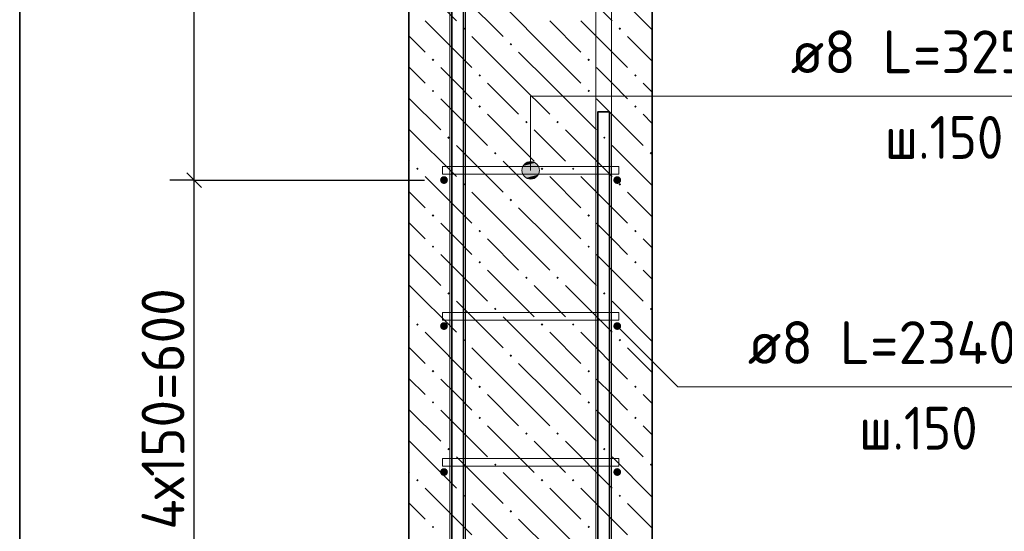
# Model space of a CAD drawing. Header units: millimetres. Extents: x 0 to 42000, y 0 to 29700.
# Tile 3 of 21: x 4780 to 9839, y 6366 to 8994. Entities that reach past the tile are written whole.
import ezdxf

# ---------------------------------------------------------------- set-up
doc = ezdxf.new("R2010")
doc.units = ezdxf.units.MM
for name, color, linetype, lineweight in [('Standard', 7, 'Continuous', 25), ('Выпуски арматуры Г-обр.', 52, 'Continuous', 25), ('ЖБ Стена верхний уровень', 7, 'Continuous', 35), ('Позиционная метка линия выноска', 7, 'Continuous', 13), ('Стена фоновая арматура Х1', 7, 'Continuous', 35), ('Стена фоновая затяжка С-обр.', 52, 'Continuous', 25)]:
    doc.layers.add(name, color=color, linetype=linetype, lineweight=lineweight)
doc.layers.add('Стена Хомут', color=7, linetype='Continuous', lineweight=25, true_color=0x6e3c1e)
doc.styles.add('ISOCPEUR', font='txt')

msp = doc.modelspace()

# ---------------------------------------------------------------- hatches: boundary and pattern name
at = {"layer": 'ЖБ Стена верхний уровень', "linetype": 'Continuous', "lineweight": 18, "transparency": 33554687}
for points in [[(7057.3, 8947.9), (7063.8, 8954.4), (7070.3, 8947.9), (7063.8, 8941.4)], [(7857.3, 8947.9), (7863.8, 8954.4), (7870.3, 8947.9), (7863.8, 8941.4)], [(7297.3, 8867.9), (7303.8, 8874.4), (7310.3, 8867.9), (7303.8, 8861.4)], [(6897.3, 8787.9), (6903.8, 8794.4), (6910.3, 8787.9), (6903.8, 8781.4)], [(7697.3, 8787.9), (7703.8, 8794.4), (7710.3, 8787.9), (7703.8, 8781.4)], [(7137.3, 8707.9), (7143.8, 8714.4), (7150.3, 8707.9), (7143.8, 8701.4)], [(7937.3, 8707.9), (7943.8, 8714.4), (7950.3, 8707.9), (7943.8, 8701.4)], [(6897.3, 8627.9), (6903.8, 8634.4), (6910.3, 8627.9), (6903.8, 8621.4)], [(7697.3, 8627.9), (7703.8, 8634.4), (7710.3, 8627.9), (7703.8, 8621.4)], [(7137.3, 8547.9), (7143.8, 8554.4), (7150.3, 8547.9), (7143.8, 8541.4)], [(7937.3, 8547.9), (7943.8, 8554.4), (7950.3, 8547.9), (7943.8, 8541.4)], [(7377.3, 8467.9), (7383.8, 8474.4), (7390.3, 8467.9), (7383.8, 8461.4)], [(7537.3, 8467.9), (7543.8, 8474.4), (7550.3, 8467.9), (7543.8, 8461.4)], [(6977.3, 8387.9), (6983.8, 8394.4), (6990.3, 8387.9), (6983.8, 8381.4)], [(7777.3, 8387.9), (7783.8, 8394.4), (7790.3, 8387.9), (7783.8, 8381.4)], [(7217.3, 8307.9), (7223.8, 8314.4), (7230.3, 8307.9), (7223.8, 8301.4)], [(8017.3, 8307.9), (8023.8, 8314.4), (8030.3, 8307.9), (8023.8, 8301.4)], [(6817.3, 8227.9), (6823.8, 8234.4), (6830.3, 8227.9), (6823.8, 8221.4)], [(7457.3, 8227.9), (7463.8, 8234.4), (7470.3, 8227.9), (7463.8, 8221.4)], [(7617.3, 8227.9), (7623.8, 8234.4), (7630.3, 8227.9), (7623.8, 8221.4)], [(7057.3, 8147.9), (7063.8, 8154.4), (7070.3, 8147.9), (7063.8, 8141.4)], [(7857.3, 8147.9), (7863.8, 8154.4), (7870.3, 8147.9), (7863.8, 8141.4)], [(7297.3, 8067.9), (7303.8, 8074.4), (7310.3, 8067.9), (7303.8, 8061.4)], [(6897.3, 7987.9), (6903.8, 7994.4), (6910.3, 7987.9), (6903.8, 7981.4)], [(7697.3, 7987.9), (7703.8, 7994.4), (7710.3, 7987.9), (7703.8, 7981.4)], [(7137.3, 7907.9), (7143.8, 7914.4), (7150.3, 7907.9), (7143.8, 7901.4)], [(7937.3, 7907.9), (7943.8, 7914.4), (7950.3, 7907.9), (7943.8, 7901.4)], [(6897.3, 7827.9), (6903.8, 7834.4), (6910.3, 7827.9), (6903.8, 7821.4)], [(7697.3, 7827.9), (7703.8, 7834.4), (7710.3, 7827.9), (7703.8, 7821.4)], [(7137.3, 7747.9), (7143.8, 7754.4), (7150.3, 7747.9), (7143.8, 7741.4)], [(7937.3, 7747.9), (7943.8, 7754.4), (7950.3, 7747.9), (7943.8, 7741.4)], [(7377.3, 7667.9), (7383.8, 7674.4), (7390.3, 7667.9), (7383.8, 7661.4)], [(7537.3, 7667.9), (7543.8, 7674.4), (7550.3, 7667.9), (7543.8, 7661.4)], [(6977.3, 7587.9), (6983.8, 7594.4), (6990.3, 7587.9), (6983.8, 7581.4)], [(7777.3, 7587.9), (7783.8, 7594.4), (7790.3, 7587.9), (7783.8, 7581.4)], [(7217.3, 7507.9), (7223.8, 7514.4), (7230.3, 7507.9), (7223.8, 7501.4)], [(8017.3, 7507.9), (8023.8, 7514.4), (8030.3, 7507.9), (8023.8, 7501.4)], [(6817.3, 7427.9), (6823.8, 7434.4), (6830.3, 7427.9), (6823.8, 7421.4)], [(7457.3, 7427.9), (7463.8, 7434.4), (7470.3, 7427.9), (7463.8, 7421.4)], [(7617.3, 7427.9), (7623.8, 7434.4), (7630.3, 7427.9), (7623.8, 7421.4)], [(7057.3, 7347.9), (7063.8, 7354.4), (7070.3, 7347.9), (7063.8, 7341.4)], [(7857.3, 7347.9), (7863.8, 7354.4), (7870.3, 7347.9), (7863.8, 7341.4)], [(7297.3, 7267.9), (7303.8, 7274.4), (7310.3, 7267.9), (7303.8, 7261.4)], [(6897.3, 7187.9), (6903.8, 7194.4), (6910.3, 7187.9), (6903.8, 7181.4)], [(7697.3, 7187.9), (7703.8, 7194.4), (7710.3, 7187.9), (7703.8, 7181.4)], [(7137.3, 7107.9), (7143.8, 7114.4), (7150.3, 7107.9), (7143.8, 7101.4)], [(7937.3, 7107.9), (7943.8, 7114.4), (7950.3, 7107.9), (7943.8, 7101.4)], [(6897.3, 7027.9), (6903.8, 7034.4), (6910.3, 7027.9), (6903.8, 7021.4)], [(7697.3, 7027.9), (7703.8, 7034.4), (7710.3, 7027.9), (7703.8, 7021.4)], [(7137.3, 6947.9), (7143.8, 6954.4), (7150.3, 6947.9), (7143.8, 6941.4)], [(7937.3, 6947.9), (7943.8, 6954.4), (7950.3, 6947.9), (7943.8, 6941.4)], [(7377.3, 6867.9), (7383.8, 6874.4), (7390.3, 6867.9), (7383.8, 6861.4)], [(7537.3, 6867.9), (7543.8, 6874.4), (7550.3, 6867.9), (7543.8, 6861.4)], [(6977.3, 6787.9), (6983.8, 6794.4), (6990.3, 6787.9), (6983.8, 6781.4)], [(7777.3, 6787.9), (7783.8, 6794.4), (7790.3, 6787.9), (7783.8, 6781.4)], [(7217.3, 6707.9), (7223.8, 6714.4), (7230.3, 6707.9), (7223.8, 6701.4)], [(8017.3, 6707.9), (8023.8, 6714.4), (8030.3, 6707.9), (8023.8, 6701.4)], [(6817.3, 6627.9), (6823.8, 6634.4), (6830.3, 6627.9), (6823.8, 6621.4)], [(7457.3, 6627.9), (7463.8, 6634.4), (7470.3, 6627.9), (7463.8, 6621.4)], [(7617.3, 6627.9), (7623.8, 6634.4), (7630.3, 6627.9), (7623.8, 6621.4)], [(7057.3, 6547.9), (7063.8, 6554.4), (7070.3, 6547.9), (7063.8, 6541.4)], [(7857.3, 6547.9), (7863.8, 6554.4), (7870.3, 6547.9), (7863.8, 6541.4)], [(7297.3, 6467.9), (7303.8, 6474.4), (7310.3, 6467.9), (7303.8, 6461.4)], [(6897.3, 6387.9), (6903.8, 6394.4), (6910.3, 6387.9), (6903.8, 6381.4)], [(7697.3, 6387.9), (7703.8, 6394.4), (7710.3, 6387.9), (7703.8, 6381.4)]]:
    msp.add_hatch(color=7, dxfattribs=at).paths.add_polyline_path(points, flags=16)
at = {"layer": 'Позиционная метка линия выноска', "linetype": 'Continuous', "lineweight": 13, "transparency": 33554687}
for points in [[(7427.8, 8258.7), (7382.8, 8258.7), (7366.6, 8242.5)], [(7427.8, 8258.7), (7366.6, 8242.5), (7444, 8242.5)], [(7382.8, 8258.7), (7427.8, 8258.7), (7405.3, 8265)], [(7444, 8242.5), (7366.6, 8242.5), (7360.3, 8220)], [(7444, 8242.5), (7360.3, 8220), (7450.3, 8220)], [(7450.3, 8220), (7360.3, 8220), (7366.6, 8197.5)], [(7450.3, 8220), (7366.6, 8197.5), (7444, 8197.5)], [(7444, 8197.5), (7366.6, 8197.5), (7382.8, 8181.3)], [(7444, 8197.5), (7382.8, 8181.3), (7427.8, 8181.3)], [(7427.8, 8181.3), (7382.8, 8181.3), (7405.3, 8175)]]:
    msp.add_hatch(color=7, dxfattribs=at).paths.add_polyline_path(points)
at = {"layer": 'Стена Хомут', "linetype": 'Continuous', "lineweight": 13, "transparency": 33554687}
for points in [[(6980.3, 8170), (6978.8, 8177.7), (6974.5, 8184.1), (6968, 8188.5), (6960.3, 8190), (6952.7, 8188.5), (6946.2, 8184.1), (6941.8, 8177.7), (6940.3, 8170), (6941.8, 8162.4), (6946.2, 8155.9), (6952.7, 8151.5), (6960.3, 8150), (6968, 8151.5), (6974.5, 8155.9), (6978.8, 8162.4)], [(7870.3, 8170), (7868.8, 8177.7), (7864.5, 8184.1), (7858, 8188.5), (7850.3, 8190), (7842.7, 8188.5), (7836.2, 8184.1), (7831.8, 8177.7), (7830.3, 8170), (7831.8, 8162.4), (7836.2, 8155.9), (7842.7, 8151.5), (7850.3, 8150), (7858, 8151.5), (7864.5, 8155.9), (7868.8, 8162.4)], [(6980.3, 7420), (6978.8, 7427.7), (6974.5, 7434.1), (6968, 7438.5), (6960.3, 7440), (6952.7, 7438.5), (6946.2, 7434.1), (6941.8, 7427.7), (6940.3, 7420), (6941.8, 7412.3), (6946.2, 7405.9), (6952.7, 7401.5), (6960.3, 7400), (6968, 7401.5), (6974.5, 7405.9), (6978.8, 7412.3)], [(7870.3, 7420), (7868.8, 7427.7), (7864.5, 7434.1), (7858, 7438.5), (7850.3, 7440), (7842.7, 7438.5), (7836.2, 7434.1), (7831.8, 7427.7), (7830.3, 7420), (7831.8, 7412.3), (7836.2, 7405.9), (7842.7, 7401.5), (7850.3, 7400), (7858, 7401.5), (7864.5, 7405.9), (7868.8, 7412.3)], [(6980.3, 6670), (6978.8, 6677.7), (6974.5, 6684.1), (6968, 6688.5), (6960.3, 6690), (6952.7, 6688.5), (6946.2, 6684.1), (6941.8, 6677.7), (6940.3, 6670), (6941.8, 6662.4), (6946.2, 6655.9), (6952.7, 6651.5), (6960.3, 6650), (6968, 6651.5), (6974.5, 6655.9), (6978.8, 6662.4)], [(7870.3, 6670), (7868.8, 6677.7), (7864.5, 6684.1), (7858, 6688.5), (7850.3, 6690), (7842.7, 6688.5), (7836.2, 6684.1), (7831.8, 6677.7), (7830.3, 6670), (7831.8, 6662.4), (7836.2, 6655.9), (7842.7, 6651.5), (7850.3, 6650), (7858, 6651.5), (7864.5, 6655.9), (7868.8, 6662.4)]]:
    msp.add_hatch(color=7, dxfattribs=at).paths.add_polyline_path(points)

# ---------------------------------------------------------------- linework, layer by layer
at = {"layer": 'Standard', "color": 7, "linetype": 'Continuous', "lineweight": -3, "transparency": 33554687}
for p, q in [((5676.6, 8170), (5676.6, 15170)), ((5676.6, 8170), (5551.6, 8170)), ((5676.6, 8170), (5801.6, 8170)), ((5676.6, 5920), (5676.6, 8170))]:
    msp.add_line(p, q, dxfattribs=at)
at = {"layer": 'Standard', "color": 7, "linetype": 'Continuous', "lineweight": 25, "transparency": 33554687}
msp.add_line((5714.1, 8132.5), (5639.1, 8207.5), dxfattribs=at)
at = {"layer": 'Standard', "color": 254, "linetype": 'Continuous', "lineweight": 35, "true_color": 0xc4c4ff, "transparency": 33554687}
msp.add_lwpolyline([(4780.3, 3020), (10030.3, 3020), (10030.3, 27720), (4780.3, 27720), (4780.3, 3020)], dxfattribs=at)
at = {"layer": 'Standard', "color": 7, "linetype": 'Continuous', "lineweight": -3, "transparency": 33554687}
msp.add_lwpolyline([(5676.6, 8170), (6490.6, 8170), (6490.6, 8170), (6860.3, 8170)], dxfattribs=at)
at = {"layer": 'Выпуски арматуры Г-обр.', "color": 7, "linetype": 'Continuous', "lineweight": 35, "transparency": 33554687}
for points in [[(7060.3, 10520), (7060.3, 4140.8), (7055.1, 4103.2), (7042.2, 4064), (7022, 4027.9), (6997.1, 3998.2), (6967.4, 3973.4), (6931.4, 3953.2), (6892.2, 3940.2), (6854.5, 3935), (6025.3, 3935), (6025.3, 3995), (6850.4, 3995), (6878.5, 3998.9), (6907.1, 4008.3), (6933.3, 4023), (6954.5, 4040.8), (6972.3, 4062.1), (6987, 4088.2), (6996.4, 4116.8), (7000.3, 4145), (7000.3, 10520), (7060.3, 10520)], [(7810.3, 8520), (7810.3, 4145), (7814.2, 4116.8), (7823.7, 4088.2), (7838.3, 4062.1), (7856.1, 4040.8), (7877.4, 4023), (7903.6, 4008.3), (7932.1, 3998.9), (7960.3, 3995), (8785.3, 3995), (8785.3, 3935), (7956.1, 3935), (7918.5, 3940.2), (7879.3, 3953.2), (7843.2, 3973.4), (7813.5, 3998.2), (7788.7, 4027.9), (7768.5, 4064), (7755.6, 4103.2), (7750.3, 4140.8), (7750.3, 8520), (7810.3, 8520)]]:
    msp.add_lwpolyline(points, dxfattribs=at)
at = {"layer": 'ЖБ Стена верхний уровень', "color": 7, "linetype": 'Continuous', "lineweight": 35, "transparency": 33554687}
for p, q in [((6780.3, 18220), (6780.3, 5520)), ((8030.3, 5520), (8030.3, 18220))]:
    msp.add_line(p, q, dxfattribs=at)
at = {"layer": 'ЖБ Стена верхний уровень', "color": 9, "linetype": 'Continuous', "lineweight": 18, "true_color": 0xc7c7c7, "transparency": 33554687}
for p, q in [((6783.8, 9227.9), (7023.8, 8987.9)), ((7583.8, 9227.9), (7823.8, 8987.9)), ((7023.8, 9147.9), (7263.8, 8907.9)), ((7823.8, 9147.9), (8030.3, 8941.4)), ((7503.8, 8827.9), (7263.8, 9067.9)), ((6863.8, 8987.9), (7103.8, 8747.9)), ((7503.8, 8987.9), (7663.8, 8827.9)), ((7663.8, 8987.9), (7903.8, 8747.9)), ((6780.3, 8911.4), (6863.8, 8827.9)), ((7343.8, 8667.9), (7103.8, 8907.9)), ((8030.3, 8781.4), (7903.8, 8907.9)), ((7343.8, 8827.9), (7503.8, 8667.9)), ((7503.8, 8827.9), (7663.8, 8667.9)), ((6780.3, 8751.4), (6863.8, 8667.9)), ((7023.8, 8667.9), (6943.8, 8747.9)), ((7823.8, 8667.9), (7743.8, 8747.9)), ((7103.8, 8587.9), (7023.8, 8667.9)), ((7183.8, 8667.9), (7343.8, 8507.9)), ((7343.8, 8667.9), (7503.8, 8507.9)), ((7503.8, 8667.9), (7743.8, 8427.9)), ((7903.8, 8587.9), (7823.8, 8667.9)), ((7983.8, 8667.9), (8030.3, 8621.4)), ((6780.3, 8591.4), (6943.8, 8427.9)), ((6943.8, 8587.9), (7183.8, 8347.9)), ((7743.8, 8587.9), (7983.8, 8347.9)), ((7183.8, 8507.9), (7423.8, 8267.9)), ((7983.8, 8507.9), (8030.3, 8461.3)), ((6783.8, 8427.9), (7023.8, 8187.9)), ((7503.8, 8347.9), (7423.8, 8427.9)), ((7583.8, 8427.9), (7823.8, 8187.9)), ((7023.8, 8347.9), (7263.8, 8107.9)), ((7583.8, 8267.9), (7503.8, 8347.9)), ((7823.8, 8347.9), (8030.3, 8141.4)), ((6783.8, 8267.9), (6780.3, 8271.4)), ((7503.8, 8027.9), (7263.8, 8267.9)), ((6863.8, 8187.9), (7103.8, 7947.9)), ((7503.8, 8187.9), (7663.8, 8027.9)), ((7663.8, 8187.9), (7903.8, 7947.9)), ((6780.3, 8111.4), (6863.8, 8027.9)), ((7343.8, 7867.9), (7103.8, 8107.9)), ((8030.3, 7981.4), (7903.8, 8107.9)), ((7343.8, 8027.9), (7503.8, 7867.9)), ((7503.8, 8027.9), (7663.8, 7867.9)), ((6780.3, 7951.4), (6863.8, 7867.9)), ((7023.8, 7867.9), (6943.8, 7947.9)), ((7823.8, 7867.9), (7743.8, 7947.9)), ((7103.8, 7787.9), (7023.8, 7867.9)), ((7183.8, 7867.9), (7343.8, 7707.9)), ((7343.8, 7867.9), (7503.8, 7707.9)), ((7503.8, 7867.9), (7743.8, 7627.9)), ((7903.8, 7787.9), (7823.8, 7867.9)), ((7983.8, 7867.9), (8030.3, 7821.4)), ((6780.3, 7791.4), (6943.8, 7627.9)), ((6943.8, 7787.9), (7183.8, 7547.9)), ((7743.8, 7787.9), (7983.8, 7547.9)), ((7183.8, 7707.9), (7423.8, 7467.9)), ((7983.8, 7707.9), (8030.3, 7661.3)), ((6783.8, 7627.9), (7023.8, 7387.9)), ((7503.8, 7547.9), (7423.8, 7627.9)), ((7583.8, 7627.9), (7823.8, 7387.9)), ((7023.8, 7547.9), (7263.8, 7307.9)), ((7583.8, 7467.9), (7503.8, 7547.9)), ((7823.8, 7547.9), (8030.3, 7341.4)), ((6783.8, 7467.9), (6780.3, 7471.4)), ((7503.8, 7227.9), (7263.8, 7467.9)), ((6863.8, 7387.9), (7103.8, 7147.9)), ((7503.8, 7387.9), (7663.8, 7227.9)), ((7663.8, 7387.9), (7903.8, 7147.9)), ((6780.3, 7311.4), (6863.8, 7227.9)), ((7343.8, 7067.9), (7103.8, 7307.9)), ((8030.3, 7181.4), (7903.8, 7307.9)), ((7343.8, 7227.9), (7503.8, 7067.9)), ((7503.8, 7227.9), (7663.8, 7067.9)), ((6780.3, 7151.4), (6863.8, 7067.9)), ((7023.8, 7067.9), (6943.8, 7147.9)), ((7823.8, 7067.9), (7743.8, 7147.9)), ((7103.8, 6987.9), (7023.8, 7067.9)), ((7183.8, 7067.9), (7343.8, 6907.9)), ((7343.8, 7067.9), (7503.8, 6907.9)), ((7503.8, 7067.9), (7743.8, 6827.9)), ((7903.8, 6987.9), (7823.8, 7067.9)), ((7983.8, 7067.9), (8030.3, 7021.4)), ((6780.3, 6991.4), (6943.8, 6827.9)), ((6943.8, 6987.9), (7183.8, 6747.9)), ((7743.8, 6987.9), (7983.8, 6747.9)), ((7183.8, 6907.9), (7423.8, 6667.9)), ((7983.8, 6907.9), (8030.3, 6861.3)), ((6783.8, 6827.9), (7023.8, 6587.9)), ((7503.8, 6747.9), (7423.8, 6827.9)), ((7583.8, 6827.9), (7823.8, 6587.9)), ((7023.8, 6747.9), (7263.8, 6507.9)), ((7583.8, 6667.9), (7503.8, 6747.9)), ((7823.8, 6747.9), (8030.3, 6541.4)), ((6783.8, 6667.9), (6780.3, 6671.4)), ((7503.8, 6427.9), (7263.8, 6667.9)), ((6863.8, 6587.9), (7103.8, 6347.9)), ((7503.8, 6587.9), (7663.8, 6427.9)), ((7663.8, 6587.9), (7903.8, 6347.9)), ((6780.3, 6511.4), (6863.8, 6427.9)), ((7343.8, 6267.9), (7103.8, 6507.9)), ((8030.3, 6381.4), (7903.8, 6507.9)), ((7343.8, 6427.9), (7503.8, 6267.9)), ((7503.8, 6427.9), (7663.8, 6267.9))]:
    msp.add_line(p, q, dxfattribs=at)
at = {"layer": 'Позиционная метка линия выноска', "color": 7, "linetype": 'Continuous', "lineweight": 13, "transparency": 33554687}
for p, q in [((7405.3, 8265), (7405.3, 8265)), ((7360.3, 8220), (7360.3, 8220)), ((7450.3, 8220), (7450.3, 8220)), ((7405.3, 8175), (7405.3, 8175))]:
    msp.add_line(p, q, dxfattribs=at)
for points in [[(10656.2, 8601.8), (7405.3, 8601.8), (7405.3, 8220)], [(10611.2, 7107.8), (8162.5, 7107.8), (7850.3, 7420)]]:
    msp.add_lwpolyline(points, dxfattribs=at)
msp.add_circle((7405.3, 8220), 45, dxfattribs=at)
at = {"layer": 'Стена фоновая арматура Х1', "color": 7, "linetype": 'Continuous', "lineweight": 18, "transparency": 33554687}
for points in [[(6990.3, 5520), (6990.3, 18221.1), (7070.3, 20143.2), (7070.3, 26870), (7150.3, 26870), (7150.3, 20141.5), (7070.3, 18219.5), (7070.3, 5520), (6990.3, 5520)], [(7740.3, 5520), (7740.3, 18219.5), (7660.3, 20141.5), (7660.3, 26870), (7740.3, 26870), (7740.3, 20143.2), (7820.3, 18221.1), (7820.3, 5520), (7740.3, 5520)]]:
    msp.add_lwpolyline(points, dxfattribs=at)
at = {"layer": 'Стена фоновая затяжка С-обр.', "color": 98, "linetype": 'Continuous', "lineweight": 13, "true_color": 0x005000, "transparency": 33554687}
for points in [[(7857.8, 8200), (6952.8, 8200), (6952.8, 8240), (7857.8, 8240), (7857.8, 8200)], [(7857.8, 7450), (6952.8, 7450), (6952.8, 7490), (7857.8, 7490), (7857.8, 7450)], [(7857.8, 6700), (6952.8, 6700), (6952.8, 6740), (7857.8, 6740), (7857.8, 6700)]]:
    msp.add_lwpolyline(points, dxfattribs=at)

# ---------------------------------------------------------------- texts
at = {"layer": 'Standard', "color": 7, "linetype": 'Continuous', "lineweight": 25, "transparency": 33554687, "insert": (5626.6, 6374), "char_height": 220, "width": 1466.324, "attachment_point": 7, "rotation": 90, "style": 'ISOCPEUR'}
msp.add_mtext('\\W0.94;4х150=600', dxfattribs=at)
at = {"layer": 'Стена фоновая затяжка С-обр.', "color": 7, "linetype": 'Continuous', "lineweight": 13, "transparency": 33554687, "char_height": 220, "attachment_point": 7, "style": 'ISOCPEUR'}
for s, insert, width in [('\\W0.98;ø8 L=325mm ', (8741.2, 8719.1), 1888.528), ('\\W0.90;ш.150 ', (9225.2, 8279.1), 912.893)]:
    msp.add_mtext(s, dxfattribs=dict(at, insert=insert, width=width))
at = {"layer": 'Стена Хомут', "color": 7, "linetype": 'Continuous', "lineweight": 13, "transparency": 33554687, "char_height": 220, "attachment_point": 7, "style": 'ISOCPEUR'}
for s, insert, width in [('\\W0.98;ø8 L=2340mm ', (8521.2, 7225.2), 2064.683), ('\\W0.90;ш.150 ', (9093.2, 6785.2), 912.9)]:
    msp.add_mtext(s, dxfattribs=dict(at, insert=insert, width=width))

doc.saveas('drawing.dxf')
